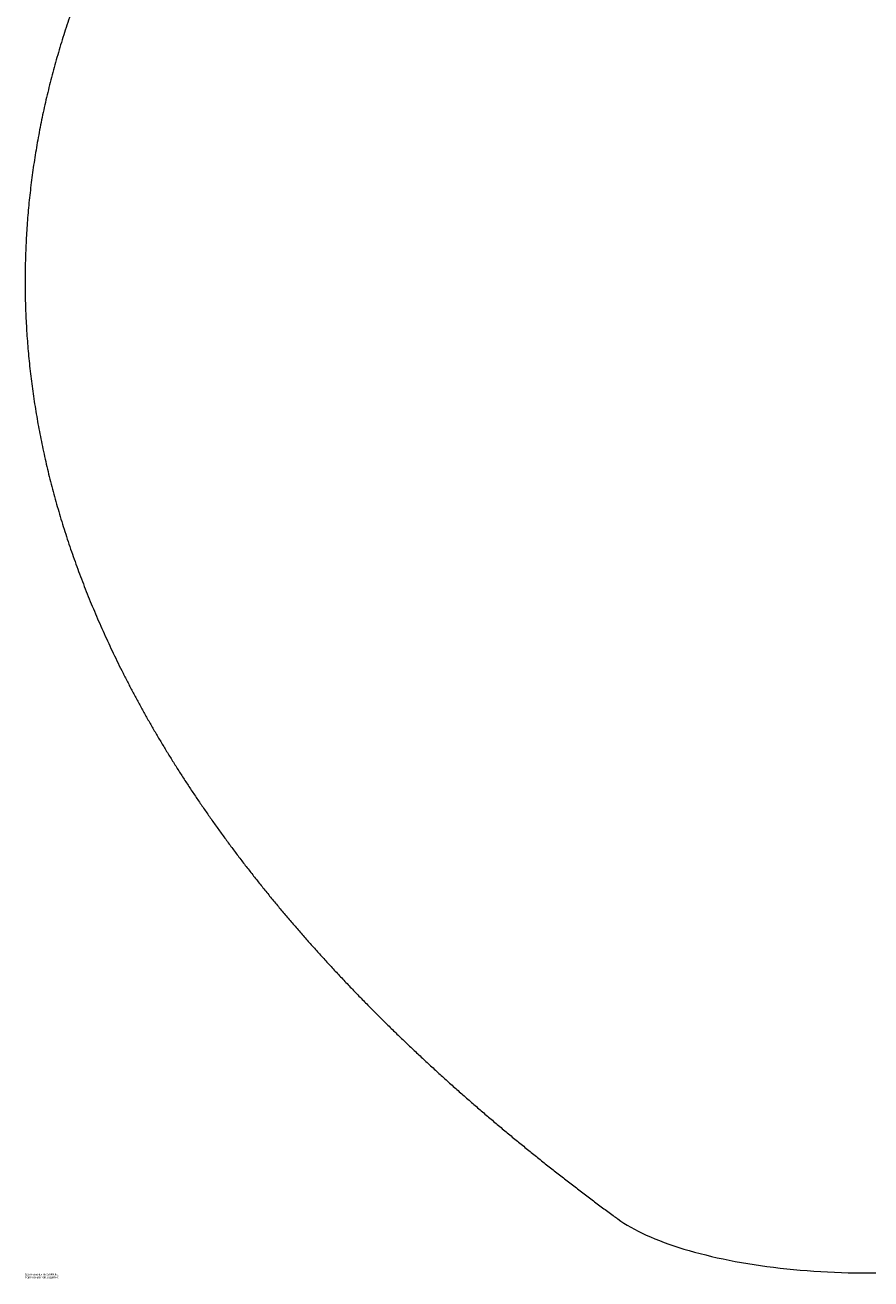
# Model space of a CAD drawing. Header units: millimetres. Extents: x -1162 to 3035, y -6098 to 125.
# Tile 1 of 3: x -1162 to 936, y -6098 to -2987. Entities that reach past the tile are written whole.
import ezdxf

# ---------------------------------------------------------------- set-up
doc = ezdxf.new("R2010")
doc.units = ezdxf.units.MM
doc.styles.add('SLDTEXTSTYLE0', font='TXT', dxfattribs={"width": 0.7})

msp = doc.modelspace()

# ---------------------------------------------------------------- linework, layer by layer
at = {"color": 7, "linetype": 'Continuous', "lineweight": 15, "flags": 128}
msp.add_lwpolyline([(307.8, -5948.6), (308.2, -5948.9), (315.7, -5954.2), (323.5, -5959.4), (331.8, -5964.5), (340.4, -5969.5), (349.5, -5974.5), (358.9, -5979.4), (368.6, -5984.2), (378.8, -5989), (389.3, -5993.6), (400.2, -5998.2), (411.4, -6002.7), (422.9, -6007.1), (434.8, -6011.4), (447, -6015.6), (459.5, -6019.6), (472.3, -6023.6), (485.4, -6027.5), (498.8, -6031.2), (512.5, -6034.9), (526.4, -6038.4), (540.6, -6041.8), (555.1, -6045.1), (569.8, -6048.2), (584.7, -6051.3), (599.8, -6054.2), (615.1, -6057), (630.7, -6059.6), (646.4, -6062.1), (662.3, -6064.5), (678.4, -6066.7), (694.6, -6068.8), (711, -6070.8), (727.5, -6072.6), (744.1, -6074.3), (760.8, -6075.8), (777.7, -6077.2), (794.6, -6078.5), (811.6, -6079.6), (828.6, -6080.5), (845.7, -6081.3), (862.9, -6082), (880, -6082.5), (897.2, -6082.8), (914.4, -6083), (931.6, -6083.1), (948.8, -6083)], dxfattribs=at)
at = {"color": 7, "linetype": 'Continuous', "lineweight": 15}
msp.add_open_spline([(200.6, -1316.6), (195.2, -1321.8), (183.4, -1333.5), (164.6, -1351.6), (144.3, -1371.3), (123.4, -1391.4), (102, -1411.9), (80.1, -1432.7), (57.9, -1453.9), (35.5, -1475.3), (12.8, -1496.9), (-10, -1518.7), (-32.9, -1540.7), (-55.8, -1562.8), (-78.8, -1584.9), (-101.7, -1607.2), (-124.5, -1629.5), (-147.3, -1651.9), (-169.9, -1674.4), (-192.4, -1696.9), (-214.8, -1719.4), (-237, -1742), (-259.1, -1764.7), (-281, -1787.4), (-302.7, -1810.1), (-324.2, -1832.9), (-345.5, -1855.7), (-366.7, -1878.6), (-387.6, -1901.6), (-408.3, -1924.5), (-428.8, -1947.6), (-449, -1970.7), (-469.1, -1993.8), (-488.9, -2017), (-508.4, -2040.2), (-527.8, -2063.5), (-546.9, -2086.8), (-565.7, -2110.2), (-584.3, -2133.7), (-602.6, -2157.1), (-620.7, -2180.7), (-638.5, -2204.3), (-656, -2227.9), (-673.3, -2251.6), (-690.3, -2275.3), (-707.1, -2299.1), (-723.5, -2322.9), (-739.7, -2346.8), (-755.6, -2370.7), (-771.2, -2394.7), (-786.6, -2418.7), (-801.6, -2442.7), (-816.4, -2466.8), (-830.9, -2490.9), (-845, -2515.1), (-858.9, -2539.3), (-872.5, -2563.5), (-885.8, -2587.8), (-898.7, -2612.1), (-911.4, -2636.4), (-923.8, -2660.8), (-935.9, -2685.2), (-947.6, -2709.7), (-959.1, -2734.1), (-970.3, -2758.6), (-981.1, -2783.1), (-991.6, -2807.7), (-1001.9, -2832.3), (-1011.8, -2856.9), (-1021.4, -2881.5), (-1030.7, -2906.1), (-1039.7, -2930.8), (-1048.3, -2955.5), (-1056.7, -2980.2), (-1064.7, -3004.9), (-1072.4, -3029.6), (-1079.8, -3054.4), (-1086.9, -3079.2), (-1093.7, -3104), (-1100.1, -3128.8), (-1106.3, -3153.6), (-1112.1, -3178.4), (-1117.6, -3203.3), (-1122.8, -3228.1), (-1127.6, -3253), (-1132.2, -3277.9), (-1136.4, -3302.7), (-1140.3, -3327.6), (-1143.9, -3352.6), (-1147.2, -3377.5), (-1150.2, -3402.4), (-1152.8, -3427.3), (-1155.1, -3452.3), (-1157.1, -3477.2), (-1158.8, -3502.1), (-1160.2, -3527.1), (-1161.3, -3552.1), (-1162, -3577), (-1162.4, -3602), (-1162.5, -3626.9), (-1162.3, -3651.9), (-1161.7, -3676.9), (-1160.9, -3701.8), (-1159.7, -3726.8), (-1158.2, -3751.8), (-1156.4, -3776.7), (-1154.3, -3801.7), (-1151.8, -3826.6), (-1149, -3851.6), (-1146, -3876.5), (-1142.6, -3901.5), (-1138.8, -3926.4), (-1134.8, -3951.3), (-1130.5, -3976.2), (-1125.8, -4001.1), (-1120.8, -4026), (-1115.5, -4050.9), (-1109.9, -4075.8), (-1104, -4100.7), (-1097.7, -4125.6), (-1091.2, -4150.4), (-1084.3, -4175.2), (-1077.1, -4200.1), (-1069.6, -4224.9), (-1061.8, -4249.7), (-1053.6, -4274.4), (-1045.2, -4299.2), (-1036.4, -4323.9), (-1027.3, -4348.6), (-1017.9, -4373.3), (-1008.2, -4398), (-998.2, -4422.7), (-987.9, -4447.3), (-977.3, -4471.9), (-966.3, -4496.5), (-955.1, -4521), (-943.5, -4545.5), (-931.7, -4570), (-919.5, -4594.5), (-907, -4618.9), (-894.2, -4643.3), (-881.2, -4667.6), (-867.8, -4692), (-854.1, -4716.2), (-840.1, -4740.5), (-825.8, -4764.7), (-811.2, -4788.8), (-796.4, -4812.9), (-781.2, -4837), (-765.7, -4861), (-750, -4885), (-733.9, -4908.9), (-717.6, -4932.7), (-701, -4956.6), (-684.1, -4980.3), (-666.9, -5004), (-649.4, -5027.6), (-631.7, -5051.2), (-613.7, -5074.7), (-595.4, -5098.1), (-576.8, -5121.5), (-558, -5144.8), (-538.9, -5168), (-519.5, -5191.2), (-499.9, -5214.3), (-480, -5237.3), (-459.9, -5260.2), (-439.5, -5283), (-418.9, -5305.8), (-398, -5328.5), (-376.9, -5351.1), (-355.5, -5373.6), (-334, -5396), (-312.1, -5418.3), (-290.1, -5440.5), (-267.8, -5462.6), (-245.3, -5484.7), (-222.6, -5506.6), (-199.7, -5528.4), (-176.6, -5550.1), (-153.2, -5571.8), (-129.7, -5593.3), (-106, -5614.7), (-82, -5635.9), (-57.9, -5657.1), (-33.6, -5678.2), (-9.2, -5699.1), (15.5, -5719.9), (40.3, -5740.6), (65.3, -5761.2), (90.4, -5781.6), (115.7, -5801.9), (141.1, -5822.1), (166.7, -5842.2), (192.5, -5862.1), (218.3, -5881.9), (244.3, -5901.6), (270.4, -5921.1), (291.6, -5936.8), (304.1, -5945.9), (307.8, -5948.6)], degree=3, knots=[0, 0, 0, 0, 0.004491, 0.009958, 0.01555, 0.021256, 0.027059, 0.032941, 0.038884, 0.044872, 0.050891, 0.056926, 0.062966, 0.069002, 0.075025, 0.08103, 0.087012, 0.092968, 0.098896, 0.104794, 0.11066, 0.116494, 0.122296, 0.128064, 0.133798, 0.139499, 0.145167, 0.150802, 0.156403, 0.161972, 0.167508, 0.173013, 0.178485, 0.183927, 0.189337, 0.194716, 0.200065, 0.205384, 0.210673, 0.215933, 0.221165, 0.226367, 0.231541, 0.236688, 0.241807, 0.246899, 0.251964, 0.257003, 0.262016, 0.267003, 0.271966, 0.276903, 0.281816, 0.286705, 0.29157, 0.296412, 0.301231, 0.306027, 0.310802, 0.315555, 0.320288, 0.324999, 0.32969, 0.334362, 0.339014, 0.343647, 0.348263, 0.35286, 0.35744, 0.362003, 0.366549, 0.37108, 0.375595, 0.380096, 0.384582, 0.389054, 0.393513, 0.397959, 0.402394, 0.406816, 0.411228, 0.415628, 0.420019, 0.424401, 0.428773, 0.433137, 0.437494, 0.441843, 0.446186, 0.450523, 0.454854, 0.45918, 0.463503, 0.467821, 0.472136, 0.476449, 0.48076, 0.48507, 0.489379, 0.493687, 0.497996, 0.502306, 0.506617, 0.510931, 0.515246, 0.519565, 0.523888, 0.528215, 0.532547, 0.536884, 0.541227, 0.545577, 0.549935, 0.554299, 0.558673, 0.563055, 0.567446, 0.571847, 0.576259, 0.580682, 0.585117, 0.589563, 0.594023, 0.598495, 0.602981, 0.607481, 0.611996, 0.616527, 0.621072, 0.625634, 0.630213, 0.634809, 0.639422, 0.644053, 0.648703, 0.653372, 0.65806, 0.662767, 0.667495, 0.672244, 0.677013, 0.681804, 0.686616, 0.691451, 0.696308, 0.701188, 0.706091, 0.711017, 0.715967, 0.720941, 0.72594, 0.730963, 0.736011, 0.741085, 0.746183, 0.751308, 0.756458, 0.761634, 0.766837, 0.772066, 0.777322, 0.782605, 0.787914, 0.793251, 0.798615, 0.804006, 0.809425, 0.814872, 0.820346, 0.825847, 0.831377, 0.836934, 0.842519, 0.848133, 0.853773, 0.859442, 0.865139, 0.870863, 0.876616, 0.882395, 0.888203, 0.894038, 0.899901, 0.905791, 0.911709, 0.917653, 0.923625, 0.929624, 0.935649, 0.941701, 0.94778, 0.953884, 0.960015, 0.966172, 0.972354, 0.978562, 0.984796, 0.991054, 0.997337, 1, 1, 1, 1], dxfattribs=at)

# ---------------------------------------------------------------- texts
at = {"color": 7, "linetype": 'Continuous', "char_height": 4.834, "attachment_point": 1, "style": 'SLDTEXTSTYLE0'}
for s, insert in [('Edition éducation de SolidWorks.', (-1162.4, -6084.1)), ("Pour l'enseignement uniquement.", (-1162.4, -6091.3))]:
    msp.add_mtext(s, dxfattribs=dict(at, insert=insert))

doc.saveas('drawing.dxf')
